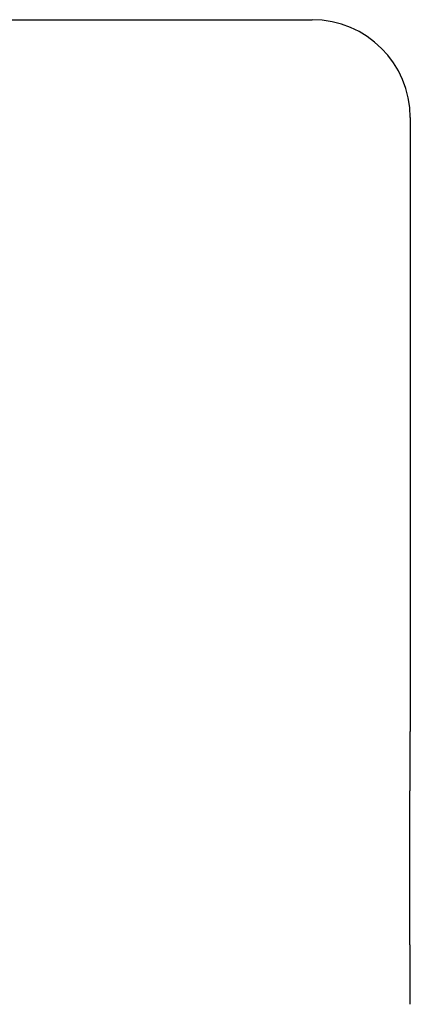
# Model space of a CAD drawing. Extents: x 987 to 2641, y 1244 to 2490.
# Tile 29 of 138: x 1193 to 1218, y 2082 to 2146. Entities that reach past the tile are written whole.
import ezdxf

# ---------------------------------------------------------------- set-up
doc = ezdxf.new("R2010")
doc.units = 0
doc.layers.add('KF_GRAVIS_8_RIGHT', color=7, linetype='CONTINUOUS')

# ---------------------------------------------------------------- blocks, each defined once
blk = doc.blocks.new('KF_GRAVIS_8_RIGHT')
at = {"layer": 'KF_GRAVIS_8_RIGHT'}
for p, q in [((-108.9143, 0), (108.9143, 0)), ((115.2643, -6.35), (115.2643, -9)), ((115.2643, -9), (115.2643, -46.1528))]:
    blk.add_line(p, q, dxfattribs=at)
blk.add_polyline3d([(115.264, -63.8455, 0), (115.264, -63.7954, 0), (115.264, -63.7452, 0), (115.264, -63.6949, 0), (115.264, -63.6444, 0), (115.264, -63.5938, 0), (115.264, -63.5431, 0), (115.264, -63.4922, 0), (115.264, -63.4413, 0), (115.264, -63.3902, 0), (115.264, -63.3389, 0), (115.264, -63.2876, 0), (115.263, -63.2361, 0), (115.263, -63.1846, 0), (115.263, -63.1329, 0), (115.263, -63.081, 0), (115.263, -63.0291, 0), (115.263, -62.9771, 0), (115.263, -62.9249, 0), (115.262, -62.8726, 0), (115.262, -62.8203, 0), (115.262, -62.7678, 0), (115.262, -62.7152, 0), (115.262, -62.6624, 0), (115.261, -62.6096, 0), (115.261, -62.5567, 0), (115.261, -62.5037, 0), (115.261, -62.4505, 0), (115.26, -62.3973, 0), (115.26, -62.344, 0), (115.26, -62.2905, 0), (115.26, -62.237, 0), (115.259, -62.1834, 0), (115.259, -62.1296, 0), (115.259, -62.0758, 0), (115.258, -62.0219, 0), (115.258, -61.9679, 0), (115.258, -61.9138, 0), (115.257, -61.8596, 0), (115.257, -61.8053, 0), (115.257, -61.7509, 0), (115.256, -61.6964, 0), (115.256, -61.6419, 0), (115.256, -61.5872, 0), (115.255, -61.5325, 0), (115.255, -61.4777, 0), (115.255, -61.4228, 0), (115.254, -61.3678, 0), (115.254, -61.3128, 0), (115.254, -61.2576, 0), (115.253, -61.2024, 0), (115.253, -61.1471, 0), (115.253, -61.0918, 0), (115.252, -61.0363, 0), (115.252, -60.9808, 0), (115.252, -60.9252, 0), (115.251, -60.8695, 0), (115.251, -60.8138, 0), (115.25, -60.758, 0), (115.25, -60.7021, 0), (115.25, -60.6462, 0), (115.249, -60.5902, 0), (115.249, -60.5341, 0), (115.249, -60.478, 0), (115.248, -60.4218, 0), (115.248, -60.3655, 0), (115.247, -60.3092, 0), (115.247, -60.2529, 0), (115.247, -60.1964, 0), (115.246, -60.14, 0), (115.246, -60.0834, 0), (115.246, -60.0269, 0), (115.245, -59.9702, 0), (115.245, -59.9136, 0), (115.244, -59.8568, 0), (115.244, -59.8001, 0), (115.244, -59.7433, 0), (115.243, -59.6864, 0), (115.243, -59.6295, 0), (115.243, -59.5726, 0), (115.242, -59.5157, 0), (115.242, -59.4587, 0), (115.242, -59.4016, 0), (115.241, -59.3445, 0), (115.241, -59.2875, 0), (115.241, -59.2303, 0), (115.24, -59.1732, 0), (115.24, -59.116, 0), (115.24, -59.0588, 0), (115.239, -59.0015, 0), (115.239, -58.9443, 0), (115.239, -58.887, 0), (115.238, -58.8297, 0), (115.238, -58.7724, 0), (115.238, -58.7151, 0), (115.237, -58.6577, 0), (115.237, -58.6004, 0), (115.237, -58.543, 0), (115.236, -58.4856, 0), (115.236, -58.4282, 0), (115.236, -58.3708, 0), (115.235, -58.3134, 0), (115.235, -58.256, 0), (115.235, -58.1986, 0), (115.234, -58.1411, 0), (115.234, -58.0837, 0), (115.234, -58.0263, 0), (115.234, -57.9689, 0), (115.233, -57.9115, 0), (115.233, -57.8541, 0), (115.233, -57.7967, 0), (115.232, -57.7393, 0), (115.232, -57.6819, 0), (115.232, -57.6245, 0), (115.232, -57.5672, 0), (115.231, -57.5098, 0), (115.231, -57.4525, 0), (115.231, -57.3952, 0), (115.231, -57.3379, 0), (115.23, -57.2806, 0), (115.23, -57.2234, 0), (115.23, -57.1661, 0), (115.23, -57.1089, 0), (115.229, -57.0517, 0), (115.229, -56.9946, 0), (115.229, -56.9375, 0), (115.229, -56.8804, 0), (115.229, -56.8233, 0), (115.228, -56.7663, 0), (115.228, -56.7093, 0), (115.228, -56.6523, 0), (115.228, -56.5954, 0), (115.228, -56.5385, 0), (115.227, -56.4817, 0), (115.227, -56.4249, 0), (115.227, -56.3681, 0), (115.227, -56.3114, 0), (115.227, -56.2548, 0), (115.227, -56.1982, 0), (115.227, -56.1416, 0), (115.226, -56.0851, 0), (115.226, -56.0286, 0), (115.226, -55.9722, 0), (115.226, -55.9158, 0), (115.226, -55.8595, 0), (115.226, -55.8033, 0), (115.226, -55.7471, 0), (115.226, -55.691, 0), (115.226, -55.635, 0), (115.226, -55.579, 0), (115.225, -55.523, 0), (115.225, -55.4672, 0), (115.225, -55.4114, 0), (115.225, -55.3557, 0), (115.225, -55.3, 0), (115.225, -55.2444, 0), (115.225, -55.1889, 0), (115.225, -55.1335, 0), (115.225, -55.0781, 0), (115.225, -55.0229, 0), (115.225, -54.9677, 0), (115.225, -54.9124, 0), (115.225, -54.857, 0), (115.225, -54.8016, 0), (115.225, -54.7461, 0), (115.225, -54.6905, 0), (115.225, -54.6349, 0), (115.225, -54.5792, 0), (115.225, -54.5234, 0), (115.225, -54.4675, 0), (115.226, -54.4116, 0), (115.226, -54.3557, 0), (115.226, -54.2996, 0), (115.226, -54.2435, 0), (115.226, -54.1874, 0), (115.226, -54.1312, 0), (115.226, -54.0749, 0), (115.226, -54.0186, 0), (115.226, -53.9623, 0), (115.226, -53.9058, 0), (115.227, -53.8494, 0), (115.227, -53.7929, 0), (115.227, -53.7363, 0), (115.227, -53.6797, 0), (115.227, -53.623, 0), (115.227, -53.5663, 0), (115.228, -53.5096, 0), (115.228, -53.4528, 0), (115.228, -53.396, 0), (115.228, -53.3392, 0), (115.228, -53.2823, 0), (115.228, -53.2254, 0), (115.229, -53.1684, 0), (115.229, -53.1114, 0), (115.229, -53.0544, 0), (115.229, -52.9974, 0), (115.229, -52.9403, 0), (115.23, -52.8832, 0), (115.23, -52.8261, 0), (115.23, -52.769, 0), (115.23, -52.7118, 0), (115.231, -52.6546, 0), (115.231, -52.5974, 0), (115.231, -52.5402, 0), (115.231, -52.483, 0), (115.232, -52.4257, 0), (115.232, -52.3685, 0), (115.232, -52.3112, 0), (115.232, -52.2539, 0), (115.233, -52.1966, 0), (115.233, -52.1393, 0), (115.233, -52.082, 0), (115.234, -52.0247, 0), (115.234, -51.9674, 0), (115.234, -51.9101, 0), (115.234, -51.8528, 0), (115.235, -51.7955, 0), (115.235, -51.7382, 0), (115.235, -51.6809, 0), (115.236, -51.6236, 0), (115.236, -51.5663, 0), (115.236, -51.509, 0), (115.237, -51.4517, 0), (115.237, -51.3945, 0), (115.237, -51.3372, 0), (115.238, -51.28, 0), (115.238, -51.2228, 0), (115.238, -51.1656, 0), (115.239, -51.1084, 0), (115.239, -51.0512, 0), (115.239, -50.9941, 0), (115.24, -50.937, 0), (115.24, -50.8799, 0), (115.24, -50.8228, 0), (115.241, -50.7657, 0), (115.241, -50.7087, 0), (115.241, -50.6517, 0), (115.242, -50.5948, 0), (115.242, -50.5379, 0), (115.242, -50.481, 0), (115.243, -50.4241, 0), (115.243, -50.3673, 0), (115.243, -50.3105, 0), (115.244, -50.2538, 0), (115.244, -50.1971, 0), (115.245, -50.1404, 0), (115.245, -50.0838, 0), (115.245, -50.0272, 0), (115.246, -49.9707, 0), (115.246, -49.9142, 0), (115.246, -49.8578, 0), (115.247, -49.8014, 0), (115.247, -49.7451, 0), (115.247, -49.6888, 0), (115.248, -49.6326, 0), (115.248, -49.5764, 0), (115.249, -49.5203, 0), (115.249, -49.4643, 0), (115.249, -49.4083, 0), (115.25, -49.3524, 0), (115.25, -49.2965, 0), (115.25, -49.2408, 0), (115.251, -49.185, 0), (115.251, -49.1294, 0), (115.252, -49.0738, 0), (115.252, -49.0183, 0), (115.252, -48.9628, 0), (115.253, -48.9074, 0), (115.253, -48.8521, 0), (115.253, -48.7969, 0), (115.254, -48.7418, 0), (115.254, -48.6867, 0), (115.254, -48.6317, 0), (115.255, -48.5768, 0), (115.255, -48.522, 0), (115.255, -48.4672, 0), (115.256, -48.4125, 0), (115.256, -48.358, 0), (115.256, -48.3035, 0), (115.257, -48.249, 0), (115.257, -48.1947, 0), (115.257, -48.1405, 0), (115.258, -48.0863, 0), (115.258, -48.0323, 0), (115.258, -47.9783, 0), (115.259, -47.9244, 0), (115.259, -47.8706, 0), (115.259, -47.8169, 0), (115.26, -47.7633, 0), (115.26, -47.7098, 0), (115.26, -47.6564, 0), (115.26, -47.6031, 0), (115.261, -47.5499, 0), (115.261, -47.4968, 0), (115.261, -47.4438, 0), (115.261, -47.3909, 0), (115.262, -47.3381, 0), (115.262, -47.2854, 0), (115.262, -47.2328, 0), (115.262, -47.1803, 0), (115.262, -47.1279, 0), (115.263, -47.0757, 0), (115.263, -47.0235, 0), (115.263, -46.9715, 0), (115.263, -46.9195, 0), (115.263, -46.8677, 0), (115.263, -46.816, 0), (115.263, -46.7644, 0), (115.264, -46.7129, 0), (115.264, -46.6616, 0), (115.264, -46.6103, 0), (115.264, -46.5592, 0), (115.264, -46.5082, 0), (115.264, -46.4573, 0), (115.264, -46.4065, 0), (115.264, -46.3559, 0), (115.264, -46.3054, 0), (115.264, -46.255, 0), (115.264, -46.2047, 0), (115.264, -46.1546, 0)], dxfattribs=at)
blk.add_arc((108.9143, -6.35), 6.35, 0, 90, dxfattribs=at)

msp = doc.modelspace()

# ---------------------------------------------------------------- block references
at = {"layer": 'KF_GRAVIS_8_RIGHT'}
msp.add_blockref('KF_GRAVIS_8_RIGHT', (1102.603, 2145.913), dxfattribs=at)

doc.saveas('drawing.dxf')
